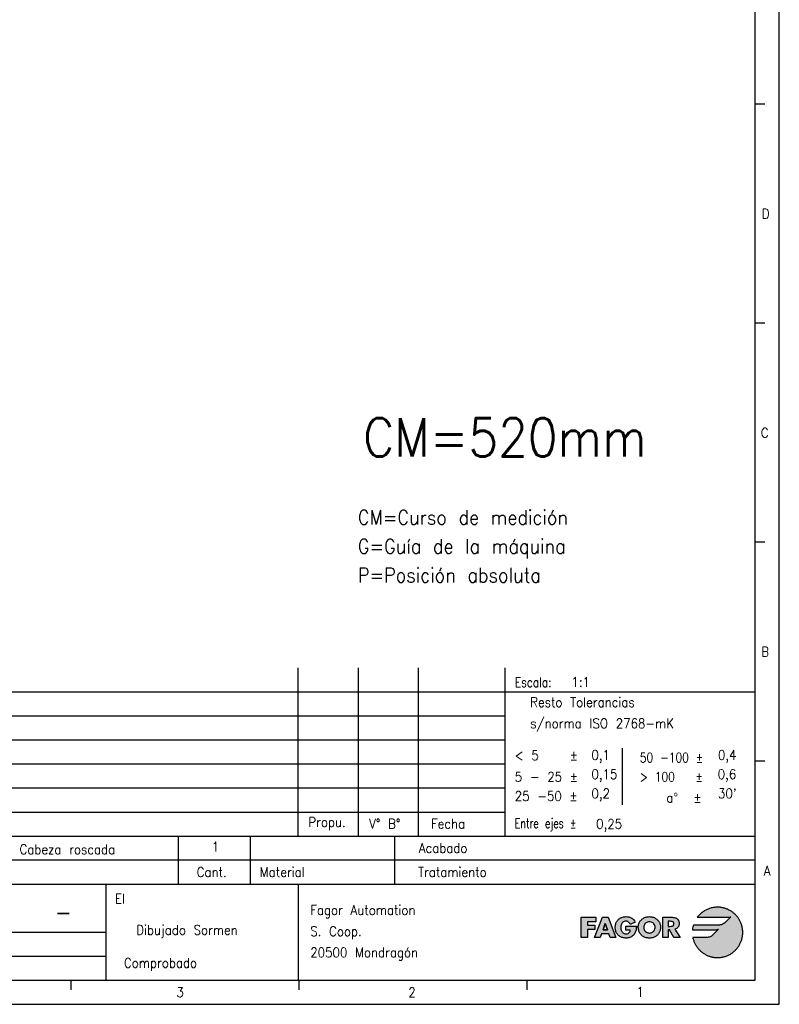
# Model space of a CAD drawing. Header units: millimetres. Extents: x -500 to 879, y -326 to 328.
# Tile 14 of 19: x -64 to 94, y -92 to 113. Entities that reach past the tile are written whole.
import ezdxf

# ---------------------------------------------------------------- set-up
doc = ezdxf.new("R2010")
doc.units = ezdxf.units.MM
doc.layers.add('1', color=7, linetype='Continuous')
doc.layers.add('LAYER_1', color=7, linetype='Continuous')
doc.styles.add('CONVERTER_11', font='txt.shx', dxfattribs={"width": 0.9})
doc.styles.add('CONVERTER_13', font='txt.shx', dxfattribs={"width": 0.81})
doc.styles.add('CONVERTER_14', font='txt.shx', dxfattribs={"width": 0.72})

# ---------------------------------------------------------------- blocks, each defined once
blk = doc.blocks.new('tolerancias', base_point=(37.41, -57.22))
at = {"layer": '1', "color": 7}
blk.add_point((37.41, -57.22), dxfattribs=at)
blk = doc.blocks.new('_A2', base_point=(89.41, -87.22))
at = {"layer": '1', "linetype": 'Continuous'}
for points in [[(82.85, -75.44), (82.61, -75.57), (82.38, -75.65), (82.18, -75.7), (82.04, -75.71), (81.97, -75.72), (76.56, -75.72), (76.49, -75.96), (76.44, -76.2), (76.39, -76.45), (76.36, -76.7), (81.3, -76.7), (81.3, -76.7), (81.53, -76.67), (81.69, -76.61), (81.76, -76.58), (80.53, -77.81), (80.53, -77.81), (80.29, -78.01), (80.04, -78.15), (79.8, -78.24), (79.6, -78.28), (79.45, -78.3), (79.38, -78.31), (76.43, -78.31), (76.47, -78.47), (76.51, -78.64), (76.56, -78.8), (76.61, -78.96), (76.67, -79.12), (76.73, -79.27), (76.8, -79.42), (76.87, -79.57), (76.94, -79.72), (77.02, -79.86), (77.11, -80.01), (77.2, -80.15), (77.29, -80.28), (77.39, -80.41), (77.49, -80.54), (77.59, -80.67), (77.7, -80.79), (77.81, -80.91), (77.93, -81.03), (78.05, -81.14), (78.17, -81.25), (78.3, -81.35), (78.43, -81.45), (78.56, -81.55), (78.7, -81.64), (78.84, -81.73), (78.98, -81.82), (79.13, -81.9), (79.27, -81.97), (79.42, -82.04), (79.58, -82.11), (79.73, -82.17), (79.89, -82.23), (80.05, -82.28), (80.21, -82.32), (80.38, -82.37), (80.54, -82.4), (80.71, -82.43), (80.88, -82.46), (81.05, -82.48), (81.22, -82.49), (81.4, -82.5), (81.57, -82.5), (81.75, -82.5), (81.92, -82.49), (82.09, -82.48), (82.26, -82.46), (82.42, -82.43), (82.59, -82.41), (82.75, -82.37), (82.91, -82.33), (83.07, -82.29), (83.23, -82.24), (83.39, -82.18), (83.54, -82.12), (83.69, -82.06), (83.84, -81.99), (83.98, -81.92), (84.13, -81.84), (84.27, -81.76), (84.4, -81.67), (84.54, -81.59), (84.67, -81.49), (84.8, -81.39), (84.92, -81.29), (85.05, -81.19), (85.17, -81.08), (85.28, -80.97), (85.39, -80.85), (85.5, -80.73), (85.61, -80.61), (85.71, -80.49), (85.81, -80.36), (85.9, -80.22), (85.99, -80.09), (86.07, -79.95), (86.16, -79.81), (86.23, -79.67), (86.3, -79.52), (86.37, -79.38), (86.44, -79.23), (86.5, -79.07), (86.55, -78.92), (86.6, -78.76), (86.64, -78.6), (86.68, -78.44), (86.72, -78.28), (86.75, -78.11), (86.77, -77.94), (86.79, -77.77), (86.81, -77.6), (86.81, -77.43), (86.82, -77.26), (86.81, -77.09), (86.81, -76.92), (86.79, -76.74), (86.77, -76.58), (86.75, -76.41), (86.72, -76.24), (86.68, -76.08), (86.64, -75.92), (86.6, -75.76), (86.55, -75.6), (86.5, -75.45), (86.44, -75.29), (86.37, -75.14), (86.3, -75), (86.23, -74.85), (86.16, -74.71), (86.07, -74.57), (85.99, -74.43), (85.9, -74.3), (85.81, -74.16), (85.71, -74.03), (85.61, -73.91), (85.5, -73.79), (85.39, -73.67), (85.28, -73.55), (85.17, -73.44), (85.05, -73.33), (84.92, -73.23), (84.8, -73.13), (84.67, -73.03), (84.54, -72.94), (84.4, -72.85), (84.27, -72.76), (84.13, -72.68), (83.98, -72.6), (83.84, -72.53), (83.69, -72.46), (83.54, -72.4), (83.39, -72.34), (83.23, -72.28), (83.07, -72.23), (82.91, -72.19), (82.75, -72.15), (82.59, -72.12), (82.42, -72.09), (82.26, -72.06), (82.09, -72.04), (81.92, -72.03), (81.75, -72.02), (81.57, -72.02), (81.38, -72.02), (81.2, -72.03), (81.01, -72.05), (80.82, -72.07), (80.64, -72.1), (80.46, -72.13), (80.28, -72.18), (80.11, -72.22), (79.93, -72.28), (79.76, -72.34), (79.59, -72.4), (79.43, -72.47), (79.27, -72.55), (79.11, -72.63), (78.95, -72.71), (78.8, -72.81), (78.65, -72.9), (78.5, -73), (78.36, -73.11), (78.22, -73.22), (78.09, -73.34), (77.96, -73.46), (77.83, -73.58), (77.71, -73.71), (77.59, -73.84), (77.48, -73.98), (77.37, -74.12), (83.89, -74.12), (84.11, -74.08), (84.28, -74.03), (84.34, -74), (83.09, -75.25)], [(56.27, -74.12), (56.27, -75.04), (54.53, -75.04), (54.53, -75.74), (56.06, -75.74), (56.06, -76.66), (54.53, -76.66), (54.53, -78.31), (53.22, -78.31), (53.22, -74.12)], [(63.64, -74.23), (63.78, -74.32), (63.92, -74.42), (64.05, -74.54), (64.17, -74.67), (64.28, -74.82), (64.38, -74.98), (64.47, -75.15), (63.43, -75.59), (63.35, -75.4), (63.23, -75.24), (63.09, -75.1), (62.92, -75), (62.74, -74.94), (62.53, -74.92), (62.34, -74.94), (62.17, -74.98), (62.02, -75.06), (61.88, -75.16), (61.77, -75.27), (61.67, -75.41), (61.59, -75.56), (61.52, -75.72), (61.48, -75.89), (61.45, -76.07), (61.44, -76.24), (61.45, -76.42), (61.48, -76.59), (61.52, -76.76), (61.59, -76.92), (61.67, -77.07), (61.78, -77.21), (61.9, -77.32), (62.03, -77.42), (62.19, -77.49), (62.36, -77.54), (62.54, -77.55), (62.77, -77.53), (62.97, -77.47), (63.14, -77.37), (63.28, -77.23), (63.38, -77.05), (63.42, -76.82), (62.53, -76.82), (62.53, -75.97), (64.69, -75.97), (64.69, -76.17), (64.68, -76.36), (64.66, -76.55), (64.63, -76.74), (64.6, -76.92), (64.54, -77.1), (64.47, -77.28), (64.38, -77.45), (64.27, -77.62), (64.14, -77.79), (64, -77.93), (63.84, -78.05), (63.68, -78.16), (63.51, -78.25), (63.33, -78.32), (63.14, -78.38), (62.95, -78.42), (62.75, -78.44), (62.54, -78.45), (62.35, -78.44), (62.17, -78.42), (62, -78.39), (61.83, -78.35), (61.67, -78.3), (61.52, -78.24), (61.38, -78.17), (61.24, -78.08), (61.11, -77.99), (60.99, -77.89), (60.87, -77.78), (60.77, -77.66), (60.68, -77.53), (60.59, -77.39), (60.52, -77.25), (60.46, -77.1), (60.4, -76.94), (60.36, -76.77), (60.33, -76.6), (60.31, -76.42), (60.31, -76.24), (60.31, -76.04), (60.33, -75.86), (60.36, -75.68), (60.4, -75.51), (60.46, -75.35), (60.52, -75.19), (60.6, -75.05), (60.68, -74.91), (60.78, -74.78), (60.88, -74.65), (60.99, -74.54), (61.12, -74.44), (61.25, -74.35), (61.39, -74.26), (61.54, -74.19), (61.69, -74.13), (61.86, -74.07), (62.03, -74.03), (62.2, -74), (62.39, -73.99), (62.58, -73.98), (62.77, -73.99), (62.96, -74.01), (63.14, -74.04), (63.31, -74.09), (63.48, -74.15)]]:
    blk.add_hatch(color=2, dxfattribs=at).paths.add_polyline_path(points)
h = blk.add_hatch(color=2, dxfattribs=at)
h.paths.add_polyline_path([(58.82, -74.12), (60.4, -78.31), (59.24, -78.31), (58.96, -77.58), (57.46, -77.58), (57.17, -78.31), (56.02, -78.31), (57.63, -74.12)])
h.paths.add_polyline_path([(57.76, -76.75), (58.21, -75.41), (58.22, -75.41), (58.67, -76.75)], flags=16)
h = blk.add_hatch(color=2, dxfattribs=at)
h.paths.add_polyline_path([(68.08, -74.07), (68.24, -74.12), (68.4, -74.19), (68.55, -74.26), (68.69, -74.34), (68.83, -74.43), (68.96, -74.53), (69.08, -74.64), (69.19, -74.76), (69.3, -74.88), (69.39, -75.01), (69.48, -75.15), (69.55, -75.3), (69.61, -75.46), (69.66, -75.62), (69.7, -75.78), (69.72, -75.96), (69.73, -76.14), (69.72, -76.32), (69.7, -76.5), (69.67, -76.67), (69.63, -76.83), (69.58, -76.99), (69.52, -77.14), (69.45, -77.29), (69.37, -77.43), (69.28, -77.56), (69.18, -77.68), (69.07, -77.8), (68.95, -77.91), (68.83, -78.01), (68.7, -78.09), (68.56, -78.17), (68.41, -78.24), (68.26, -78.31), (68.1, -78.36), (67.94, -78.4), (67.77, -78.42), (67.59, -78.44), (67.41, -78.45), (67.23, -78.44), (67.05, -78.42), (66.88, -78.4), (66.72, -78.36), (66.56, -78.31), (66.4, -78.24), (66.26, -78.17), (66.12, -78.09), (65.99, -78.01), (65.86, -77.91), (65.75, -77.8), (65.64, -77.68), (65.54, -77.56), (65.45, -77.43), (65.37, -77.29), (65.3, -77.14), (65.24, -76.99), (65.18, -76.83), (65.14, -76.67), (65.12, -76.5), (65.1, -76.32), (65.09, -76.14), (65.1, -75.96), (65.12, -75.78), (65.16, -75.62), (65.21, -75.46), (65.27, -75.3), (65.34, -75.15), (65.42, -75.01), (65.52, -74.88), (65.62, -74.76), (65.74, -74.64), (65.86, -74.53), (65.99, -74.43), (66.13, -74.34), (66.27, -74.26), (66.42, -74.19), (66.58, -74.12), (66.74, -74.07), (66.9, -74.03), (67.07, -74), (67.24, -73.99), (67.41, -73.98), (67.58, -73.99), (67.75, -74), (67.92, -74.03)])
h.paths.add_polyline_path([(66.23, -76.14), (66.24, -76.33), (66.28, -76.51), (66.34, -76.68), (66.42, -76.84), (66.52, -76.97), (66.63, -77.1), (66.77, -77.2), (66.91, -77.28), (67.07, -77.34), (67.23, -77.38), (67.41, -77.39), (67.58, -77.38), (67.75, -77.34), (67.91, -77.28), (68.05, -77.2), (68.18, -77.1), (68.3, -76.97), (68.4, -76.84), (68.48, -76.68), (68.54, -76.51), (68.58, -76.33), (68.59, -76.14), (68.58, -75.97), (68.53, -75.8), (68.46, -75.65), (68.36, -75.5), (68.24, -75.37), (68.11, -75.26), (67.95, -75.17), (67.78, -75.1), (67.6, -75.05), (67.41, -75.04), (67.22, -75.05), (67.04, -75.1), (66.87, -75.17), (66.71, -75.26), (66.57, -75.37), (66.45, -75.5), (66.36, -75.65), (66.29, -75.8), (66.24, -75.97)], flags=16)
h = blk.add_hatch(color=2, dxfattribs=at)
h.paths.add_polyline_path([(72.55, -74.15), (72.73, -74.2), (72.9, -74.25), (73.05, -74.33), (73.19, -74.43), (73.31, -74.54), (73.42, -74.68), (73.5, -74.83), (73.56, -75), (73.6, -75.19), (73.61, -75.41), (73.6, -75.6), (73.56, -75.78), (73.5, -75.95), (73.42, -76.1), (73.32, -76.24), (73.2, -76.37), (73.05, -76.47), (72.88, -76.54), (72.69, -76.59), (73.78, -78.31), (72.49, -78.31), (71.57, -76.71), (71.32, -76.71), (71.32, -78.31), (70.23, -78.31), (70.23, -74.12), (72.15, -74.12), (72.36, -74.13)])
h.paths.add_polyline_path([(71.32, -76), (71.74, -76), (71.96, -75.99), (72.16, -75.94), (72.34, -75.86), (72.46, -75.7), (72.5, -75.47), (72.46, -75.25), (72.34, -75.09), (72.16, -75.01), (71.96, -74.96), (71.74, -74.95), (71.32, -74.95)], flags=16)
at = {"layer": '1', "color": 2, "linetype": 'Continuous'}
for p, q in [((94.41, -92.22), (94.41, 327.78)), ((91.41, 95.01), (89.41, 95.01)), ((91.41, 49.45), (89.41, 49.45)), ((91.41, 3.89), (89.41, 3.89)), ((-95.59, -27.22), (89.41, -27.22)), ((-95.59, -32.22), (37.41, -32.22)), ((-95.59, -37.22), (37.41, -37.22)), ((61.71, -38.96), (61.71, -50.69)), ((-95.59, -42.22), (37.41, -42.22)), ((91.41, -41.66), (89.41, -41.66)), ((-95.59, -47.22), (37.41, -47.22)), ((-95.59, -52.22), (37.41, -52.22)), ((89.41, -62.22), (-95.59, -62.22)), ((-95.59, -82.22), (-45.59, -82.22)), ((-52.84, -89.22), (-52.84, -87.22)), ((-5.42, -89.22), (-5.42, -87.22)), ((42, -89.22), (42, -87.22)), ((-499.59, -92.22), (94.41, -92.22))]:
    blk.add_line(p, q, dxfattribs=at)
at = {"layer": '1', "color": 7, "linetype": 'Continuous'}
for p, q in [((89.41, -87.22), (89.41, 322.78)), ((-5.59, -57.22), (-5.59, -22.22)), ((6.91, -57.22), (6.91, -22.22)), ((19.41, -57.22), (19.41, -22.22)), ((37.41, -57.22), (37.41, -22.22)), ((-95.59, -57.22), (89.41, -57.22)), ((-30.59, -57.22), (-30.59, -67.22)), ((-15.59, -57.22), (-15.59, -67.22)), ((14.41, -57.22), (14.41, -67.22)), ((-95.59, -67.22), (89.41, -67.22)), ((-45.59, -67.22), (-45.59, -77.22)), ((-5.59, -67.22), (-5.59, -87.22)), ((-95.59, -77.22), (-45.59, -77.22)), ((-45.59, -77.22), (-45.59, -82.22)), ((-45.59, -82.22), (-45.59, -87.22)), ((-479.59, -87.22), (89.41, -87.22))]:
    blk.add_line(p, q, dxfattribs=at)
at = {"layer": 'LAYER_1', "color": 2, "linetype": 'Continuous'}
for p, q in [((77.71, -73.71), (77.59, -73.84)), ((77.83, -73.58), (77.71, -73.71)), ((77.96, -73.46), (77.83, -73.58)), ((78.09, -73.34), (77.96, -73.46)), ((78.22, -73.22), (78.09, -73.34)), ((78.36, -73.11), (78.22, -73.22)), ((78.5, -73), (78.36, -73.11)), ((78.65, -72.9), (78.5, -73)), ((78.8, -72.81), (78.65, -72.9)), ((78.95, -72.71), (78.8, -72.81)), ((79.11, -72.63), (78.95, -72.71)), ((79.27, -72.55), (79.11, -72.63)), ((79.43, -72.47), (79.27, -72.55)), ((79.59, -72.4), (79.43, -72.47)), ((79.76, -72.34), (79.59, -72.4)), ((79.93, -72.28), (79.76, -72.34)), ((80.11, -72.22), (79.93, -72.28)), ((80.28, -72.18), (80.11, -72.22)), ((80.46, -72.13), (80.28, -72.18)), ((80.64, -72.1), (80.46, -72.13)), ((80.82, -72.07), (80.64, -72.1)), ((81.01, -72.05), (80.82, -72.07)), ((81.2, -72.03), (81.01, -72.05)), ((81.38, -72.02), (81.2, -72.03)), ((81.57, -72.02), (81.38, -72.02)), ((81.75, -72.02), (81.57, -72.02)), ((81.92, -72.03), (81.75, -72.02)), ((82.09, -72.04), (81.92, -72.03)), ((82.26, -72.06), (82.09, -72.04)), ((82.42, -72.09), (82.26, -72.06)), ((82.59, -72.12), (82.42, -72.09)), ((82.75, -72.15), (82.59, -72.12)), ((82.91, -72.19), (82.75, -72.15)), ((83.07, -72.23), (82.91, -72.19)), ((83.23, -72.28), (83.07, -72.23)), ((83.39, -72.34), (83.23, -72.28)), ((83.54, -72.4), (83.39, -72.34)), ((83.69, -72.46), (83.54, -72.4)), ((83.84, -72.53), (83.69, -72.46)), ((83.98, -72.6), (83.84, -72.53)), ((84.13, -72.68), (83.98, -72.6)), ((84.27, -72.76), (84.13, -72.68)), ((84.4, -72.85), (84.27, -72.76)), ((84.54, -72.94), (84.4, -72.85)), ((84.67, -73.03), (84.54, -72.94)), ((84.8, -73.13), (84.67, -73.03)), ((84.92, -73.23), (84.8, -73.13)), ((85.05, -73.33), (84.92, -73.23)), ((85.17, -73.44), (85.05, -73.33)), ((85.28, -73.55), (85.17, -73.44)), ((85.39, -73.67), (85.28, -73.55)), ((85.5, -73.79), (85.39, -73.67)), ((53.22, -74.12), (56.27, -74.12)), ((53.22, -78.31), (53.22, -74.12)), ((56.27, -75.04), (54.53, -75.04)), ((54.53, -75.04), (54.53, -75.74)), ((54.53, -75.74), (56.06, -75.74)), ((56.02, -78.31), (57.63, -74.12)), ((56.06, -75.74), (56.06, -76.66)), ((56.27, -74.12), (56.27, -75.04)), ((57.63, -74.12), (58.82, -74.12)), ((57.76, -76.75), (58.21, -75.41)), ((58.21, -75.41), (57.76, -76.75)), ((58.21, -75.41), (58.22, -75.41)), ((58.22, -75.41), (58.21, -75.41)), ((58.22, -75.41), (58.67, -76.75)), ((58.67, -76.75), (58.22, -75.41)), ((58.82, -74.12), (60.4, -78.31)), ((60.33, -75.86), (60.36, -75.68)), ((60.36, -75.68), (60.4, -75.51)), ((60.4, -75.51), (60.46, -75.35)), ((60.46, -75.35), (60.52, -75.19)), ((60.52, -75.19), (60.6, -75.05)), ((60.6, -75.05), (60.68, -74.91)), ((60.68, -74.91), (60.78, -74.78)), ((60.78, -74.78), (60.88, -74.65)), ((60.88, -74.65), (60.99, -74.54)), ((60.99, -74.54), (61.12, -74.44)), ((61.12, -74.44), (61.25, -74.35)), ((61.25, -74.35), (61.39, -74.26)), ((61.39, -74.26), (61.54, -74.19)), ((61.52, -75.72), (61.48, -75.89)), ((61.59, -75.56), (61.52, -75.72)), ((61.54, -74.19), (61.69, -74.13)), ((61.67, -75.41), (61.59, -75.56)), ((61.77, -75.27), (61.67, -75.41)), ((61.69, -74.13), (61.86, -74.07)), ((61.88, -75.16), (61.77, -75.27)), ((61.86, -74.07), (62.03, -74.03)), ((62.02, -75.06), (61.88, -75.16)), ((62.17, -74.98), (62.02, -75.06)), ((62.03, -74.03), (62.2, -74)), ((62.34, -74.94), (62.17, -74.98)), ((62.2, -74), (62.39, -73.99)), ((62.53, -74.92), (62.34, -74.94)), ((62.39, -73.99), (62.58, -73.98)), ((62.74, -74.94), (62.53, -74.92)), ((62.58, -73.98), (62.77, -73.99)), ((62.58, -73.98), (62.58, -73.98)), ((62.92, -75), (62.74, -74.94)), ((62.77, -73.99), (62.96, -74.01)), ((63.09, -75.1), (62.92, -75)), ((62.96, -74.01), (63.14, -74.04)), ((63.23, -75.24), (63.09, -75.1)), ((63.14, -74.04), (63.31, -74.09)), ((63.35, -75.4), (63.23, -75.24)), ((63.31, -74.09), (63.48, -74.15)), ((63.43, -75.59), (63.35, -75.4)), ((64.47, -75.15), (63.43, -75.59)), ((63.48, -74.15), (63.64, -74.23)), ((63.64, -74.23), (63.78, -74.32)), ((63.78, -74.32), (63.92, -74.42)), ((63.92, -74.42), (64.05, -74.54)), ((64.05, -74.54), (64.17, -74.67)), ((64.17, -74.67), (64.28, -74.82)), ((64.28, -74.82), (64.38, -74.98)), ((64.38, -74.98), (64.47, -75.15)), ((65.12, -75.78), (65.16, -75.62)), ((65.16, -75.62), (65.21, -75.46)), ((65.21, -75.46), (65.27, -75.3)), ((65.27, -75.3), (65.34, -75.15)), ((65.34, -75.15), (65.42, -75.01)), ((65.42, -75.01), (65.52, -74.88)), ((65.52, -74.88), (65.62, -74.76)), ((65.62, -74.76), (65.74, -74.64)), ((65.74, -74.64), (65.86, -74.53)), ((65.86, -74.53), (65.99, -74.43)), ((65.99, -74.43), (66.13, -74.34)), ((66.13, -74.34), (66.27, -74.26)), ((66.27, -74.26), (66.42, -74.19)), ((66.36, -75.65), (66.29, -75.8)), ((66.45, -75.5), (66.36, -75.65)), ((66.42, -74.19), (66.58, -74.12)), ((66.57, -75.37), (66.45, -75.5)), ((66.71, -75.26), (66.57, -75.37)), ((66.58, -74.12), (66.74, -74.07)), ((66.87, -75.17), (66.71, -75.26)), ((66.74, -74.07), (66.9, -74.03)), ((67.04, -75.1), (66.87, -75.17)), ((66.9, -74.03), (67.07, -74)), ((67.22, -75.05), (67.04, -75.1)), ((67.07, -74), (67.24, -73.99)), ((67.41, -75.04), (67.22, -75.05)), ((67.24, -73.99), (67.41, -73.98)), ((67.41, -73.98), (67.58, -73.99)), ((67.6, -75.05), (67.41, -75.04)), ((67.58, -73.99), (67.75, -74)), ((67.78, -75.1), (67.6, -75.05)), ((67.75, -74), (67.92, -74.03)), ((67.95, -75.17), (67.78, -75.1)), ((67.92, -74.03), (68.08, -74.07)), ((68.11, -75.26), (67.95, -75.17)), ((68.08, -74.07), (68.24, -74.12)), ((68.24, -75.37), (68.11, -75.26)), ((68.24, -74.12), (68.4, -74.19)), ((68.36, -75.5), (68.24, -75.37)), ((68.46, -75.65), (68.36, -75.5)), ((68.4, -74.19), (68.55, -74.26)), ((68.53, -75.8), (68.46, -75.65)), ((68.55, -74.26), (68.69, -74.34)), ((68.69, -74.34), (68.83, -74.43)), ((68.83, -74.43), (68.96, -74.53)), ((68.96, -74.53), (69.08, -74.64)), ((69.08, -74.64), (69.19, -74.76)), ((69.19, -74.76), (69.3, -74.88)), ((69.3, -74.88), (69.39, -75.01)), ((69.39, -75.01), (69.48, -75.15)), ((69.48, -75.15), (69.55, -75.3)), ((69.55, -75.3), (69.61, -75.46)), ((69.61, -75.46), (69.66, -75.62)), ((69.66, -75.62), (69.7, -75.78)), ((70.23, -74.12), (72.15, -74.12)), ((70.23, -78.31), (70.23, -74.12)), ((71.32, -74.95), (71.32, -76)), ((71.74, -74.95), (71.32, -74.95)), ((71.96, -74.96), (71.74, -74.95)), ((72.16, -75.01), (71.96, -74.96)), ((72.15, -74.12), (72.36, -74.13)), ((72.34, -75.09), (72.16, -75.01)), ((72.46, -75.25), (72.34, -75.09)), ((72.34, -75.86), (72.46, -75.7)), ((72.36, -74.13), (72.55, -74.15)), ((72.5, -75.47), (72.46, -75.25)), ((72.46, -75.7), (72.5, -75.47)), ((72.55, -74.15), (72.73, -74.2)), ((72.73, -74.2), (72.9, -74.25)), ((72.9, -74.25), (73.05, -74.33)), ((73.05, -74.33), (73.19, -74.43)), ((73.19, -74.43), (73.31, -74.54)), ((73.31, -74.54), (73.42, -74.68)), ((73.42, -74.68), (73.5, -74.83)), ((73.5, -74.83), (73.56, -75)), ((73.56, -75.78), (73.5, -75.95)), ((73.56, -75), (73.6, -75.19)), ((73.6, -75.6), (73.56, -75.78)), ((73.6, -75.19), (73.61, -75.41)), ((73.61, -75.41), (73.6, -75.6)), ((76.56, -75.72), (76.49, -75.96)), ((81.97, -75.72), (76.56, -75.72)), ((77.48, -73.98), (77.37, -74.12)), ((77.37, -74.12), (83.89, -74.12)), ((77.37, -74.12), (77.37, -74.12)), ((77.59, -73.84), (77.48, -73.98)), ((82.04, -75.71), (81.97, -75.72)), ((82.18, -75.7), (82.04, -75.71)), ((82.38, -75.65), (82.18, -75.7)), ((82.61, -75.57), (82.38, -75.65)), ((82.85, -75.44), (82.61, -75.57)), ((83.09, -75.25), (82.85, -75.44)), ((84.34, -74), (83.09, -75.25)), ((83.89, -74.12), (84.11, -74.08)), ((84.11, -74.08), (84.28, -74.03)), ((84.28, -74.03), (84.34, -74)), ((85.61, -73.91), (85.5, -73.79)), ((85.71, -74.03), (85.61, -73.91)), ((85.81, -74.16), (85.71, -74.03)), ((85.9, -74.3), (85.81, -74.16)), ((85.99, -74.43), (85.9, -74.3)), ((86.07, -74.57), (85.99, -74.43)), ((86.16, -74.71), (86.07, -74.57)), ((86.23, -74.85), (86.16, -74.71)), ((86.3, -75), (86.23, -74.85)), ((86.37, -75.14), (86.3, -75)), ((86.44, -75.29), (86.37, -75.14)), ((86.5, -75.45), (86.44, -75.29)), ((86.55, -75.6), (86.5, -75.45)), ((86.6, -75.76), (86.55, -75.6)), ((86.64, -75.92), (86.6, -75.76)), ((54.53, -76.66), (54.53, -78.31)), ((56.06, -76.66), (54.53, -76.66)), ((57.46, -77.58), (57.17, -78.31)), ((58.96, -77.58), (57.46, -77.58)), ((58.67, -76.75), (57.76, -76.75)), ((57.76, -76.75), (58.67, -76.75)), ((59.24, -78.31), (58.96, -77.58)), ((60.31, -76.04), (60.33, -75.86)), ((60.31, -76.24), (60.31, -76.04)), ((60.31, -76.24), (60.31, -76.24)), ((60.31, -76.42), (60.31, -76.24)), ((60.33, -76.6), (60.31, -76.42)), ((60.36, -76.77), (60.33, -76.6)), ((60.4, -76.94), (60.36, -76.77)), ((60.46, -77.1), (60.4, -76.94)), ((60.52, -77.25), (60.46, -77.1)), ((60.59, -77.39), (60.52, -77.25)), ((60.68, -77.53), (60.59, -77.39)), ((60.77, -77.66), (60.68, -77.53)), ((60.87, -77.78), (60.77, -77.66)), ((60.99, -77.89), (60.87, -77.78)), ((61.45, -76.07), (61.44, -76.24)), ((61.44, -76.24), (61.45, -76.42)), ((61.48, -75.89), (61.45, -76.07)), ((61.45, -76.42), (61.48, -76.59)), ((61.48, -76.59), (61.52, -76.76)), ((61.52, -76.76), (61.59, -76.92)), ((61.59, -76.92), (61.67, -77.07)), ((61.67, -77.07), (61.78, -77.21)), ((61.78, -77.21), (61.9, -77.32)), ((61.9, -77.32), (62.03, -77.42)), ((62.03, -77.42), (62.19, -77.49)), ((62.19, -77.49), (62.36, -77.54)), ((62.36, -77.54), (62.54, -77.55)), ((62.53, -75.97), (64.69, -75.97)), ((62.53, -76.82), (62.53, -75.97)), ((63.42, -76.82), (62.53, -76.82)), ((62.54, -77.55), (62.77, -77.53)), ((62.54, -77.55), (62.54, -77.55)), ((62.77, -77.53), (62.97, -77.47)), ((62.97, -77.47), (63.14, -77.37)), ((63.14, -77.37), (63.28, -77.23)), ((63.28, -77.23), (63.38, -77.05)), ((63.38, -77.05), (63.42, -76.82)), ((64.14, -77.79), (64, -77.93)), ((64.27, -77.62), (64.14, -77.79)), ((64.38, -77.45), (64.27, -77.62)), ((64.47, -77.28), (64.38, -77.45)), ((64.54, -77.1), (64.47, -77.28)), ((64.6, -76.92), (64.54, -77.1)), ((64.63, -76.74), (64.6, -76.92)), ((64.66, -76.55), (64.63, -76.74)), ((64.68, -76.36), (64.66, -76.55)), ((64.69, -76.17), (64.68, -76.36)), ((64.69, -75.97), (64.69, -76.17)), ((65.09, -76.14), (65.1, -75.96)), ((65.09, -76.14), (65.09, -76.14)), ((65.1, -76.32), (65.09, -76.14)), ((65.1, -75.96), (65.12, -75.78)), ((65.12, -76.5), (65.1, -76.32)), ((65.14, -76.67), (65.12, -76.5)), ((65.18, -76.83), (65.14, -76.67)), ((65.24, -76.99), (65.18, -76.83)), ((65.3, -77.14), (65.24, -76.99)), ((65.37, -77.29), (65.3, -77.14)), ((65.45, -77.43), (65.37, -77.29)), ((65.54, -77.56), (65.45, -77.43)), ((65.64, -77.68), (65.54, -77.56)), ((65.75, -77.8), (65.64, -77.68)), ((65.86, -77.91), (65.75, -77.8)), ((66.24, -75.97), (66.23, -76.14)), ((66.23, -76.14), (66.24, -76.33)), ((66.29, -75.8), (66.24, -75.97)), ((66.24, -76.33), (66.28, -76.51)), ((66.28, -76.51), (66.34, -76.68)), ((66.34, -76.68), (66.42, -76.84)), ((66.42, -76.84), (66.52, -76.97)), ((66.52, -76.97), (66.63, -77.1)), ((66.63, -77.1), (66.77, -77.2)), ((66.77, -77.2), (66.91, -77.28)), ((66.91, -77.28), (67.07, -77.34)), ((67.07, -77.34), (67.23, -77.38)), ((67.23, -77.38), (67.41, -77.39)), ((67.41, -77.39), (67.58, -77.38)), ((67.58, -77.38), (67.75, -77.34)), ((67.75, -77.34), (67.91, -77.28)), ((67.91, -77.28), (68.05, -77.2)), ((68.05, -77.2), (68.18, -77.1)), ((68.18, -77.1), (68.3, -76.97)), ((68.3, -76.97), (68.4, -76.84)), ((68.4, -76.84), (68.48, -76.68)), ((68.48, -76.68), (68.54, -76.51)), ((68.58, -75.97), (68.53, -75.8)), ((68.54, -76.51), (68.58, -76.33)), ((68.59, -76.14), (68.58, -75.97)), ((68.58, -76.33), (68.59, -76.14)), ((68.59, -76.14), (68.59, -76.14)), ((69.07, -77.8), (68.95, -77.91)), ((69.18, -77.68), (69.07, -77.8)), ((69.28, -77.56), (69.18, -77.68)), ((69.37, -77.43), (69.28, -77.56)), ((69.45, -77.29), (69.37, -77.43)), ((69.52, -77.14), (69.45, -77.29)), ((69.58, -76.99), (69.52, -77.14)), ((69.63, -76.83), (69.58, -76.99)), ((69.67, -76.67), (69.63, -76.83)), ((69.7, -76.5), (69.67, -76.67)), ((69.7, -75.78), (69.72, -75.96)), ((69.72, -76.32), (69.7, -76.5)), ((69.72, -75.96), (69.73, -76.14)), ((69.73, -76.14), (69.72, -76.32)), ((69.73, -76.14), (69.73, -76.14)), ((71.32, -76), (71.74, -76)), ((71.32, -76.71), (71.32, -78.31)), ((71.57, -76.71), (71.32, -76.71)), ((72.49, -78.31), (71.57, -76.71)), ((71.74, -76), (71.96, -75.99)), ((71.96, -75.99), (72.16, -75.94)), ((72.16, -75.94), (72.34, -75.86)), ((72.88, -76.54), (72.69, -76.59)), ((72.69, -76.59), (73.78, -78.31)), ((73.05, -76.47), (72.88, -76.54)), ((73.2, -76.37), (73.05, -76.47)), ((73.32, -76.24), (73.2, -76.37)), ((73.42, -76.1), (73.32, -76.24)), ((73.5, -75.95), (73.42, -76.1)), ((76.39, -76.45), (76.36, -76.7)), ((76.36, -76.7), (81.3, -76.7)), ((76.44, -76.2), (76.39, -76.45)), ((76.49, -75.96), (76.44, -76.2)), ((80.53, -77.81), (80.29, -78.01)), ((81.76, -76.58), (80.53, -77.81)), ((80.53, -77.81), (80.53, -77.81)), ((81.3, -76.7), (81.53, -76.67)), ((81.3, -76.7), (81.3, -76.7)), ((81.53, -76.67), (81.69, -76.61)), ((81.69, -76.61), (81.76, -76.58)), ((86.68, -76.08), (86.64, -75.92)), ((86.72, -76.24), (86.68, -76.08)), ((86.75, -76.41), (86.72, -76.24)), ((86.77, -76.58), (86.75, -76.41)), ((86.79, -76.74), (86.77, -76.58)), ((86.77, -77.94), (86.79, -77.77)), ((86.81, -76.92), (86.79, -76.74)), ((86.79, -77.77), (86.81, -77.6)), ((86.81, -77.09), (86.81, -76.92)), ((86.82, -77.26), (86.81, -77.09)), ((86.81, -77.43), (86.82, -77.26)), ((86.81, -77.6), (86.81, -77.43)), ((86.82, -77.26), (86.82, -77.26)), ((54.53, -78.31), (53.22, -78.31)), ((57.17, -78.31), (56.02, -78.31)), ((60.4, -78.31), (59.24, -78.31)), ((61.11, -77.99), (60.99, -77.89)), ((61.24, -78.08), (61.11, -77.99)), ((61.38, -78.17), (61.24, -78.08)), ((61.52, -78.24), (61.38, -78.17)), ((61.67, -78.3), (61.52, -78.24)), ((61.83, -78.35), (61.67, -78.3)), ((62, -78.39), (61.83, -78.35)), ((62.17, -78.42), (62, -78.39)), ((62.35, -78.44), (62.17, -78.42)), ((62.54, -78.45), (62.35, -78.44)), ((62.75, -78.44), (62.54, -78.45)), ((62.95, -78.42), (62.75, -78.44)), ((63.14, -78.38), (62.95, -78.42)), ((63.33, -78.32), (63.14, -78.38)), ((63.51, -78.25), (63.33, -78.32)), ((63.68, -78.16), (63.51, -78.25)), ((63.84, -78.05), (63.68, -78.16)), ((64, -77.93), (63.84, -78.05)), ((65.99, -78.01), (65.86, -77.91)), ((66.12, -78.09), (65.99, -78.01)), ((66.26, -78.17), (66.12, -78.09)), ((66.4, -78.24), (66.26, -78.17)), ((66.56, -78.31), (66.4, -78.24)), ((66.72, -78.36), (66.56, -78.31)), ((66.88, -78.4), (66.72, -78.36)), ((67.05, -78.42), (66.88, -78.4)), ((67.23, -78.44), (67.05, -78.42)), ((67.41, -78.45), (67.23, -78.44)), ((67.59, -78.44), (67.41, -78.45)), ((67.77, -78.42), (67.59, -78.44)), ((67.94, -78.4), (67.77, -78.42)), ((68.1, -78.36), (67.94, -78.4)), ((68.26, -78.31), (68.1, -78.36)), ((68.41, -78.24), (68.26, -78.31)), ((68.56, -78.17), (68.41, -78.24)), ((68.7, -78.09), (68.56, -78.17)), ((68.83, -78.01), (68.7, -78.09)), ((68.95, -77.91), (68.83, -78.01)), ((71.32, -78.31), (70.23, -78.31)), ((73.78, -78.31), (72.49, -78.31)), ((76.43, -78.31), (76.47, -78.47)), ((79.38, -78.31), (76.43, -78.31)), ((76.47, -78.47), (76.51, -78.64)), ((76.51, -78.64), (76.56, -78.8)), ((76.56, -78.8), (76.61, -78.96)), ((76.61, -78.96), (76.67, -79.12)), ((76.67, -79.12), (76.73, -79.27)), ((76.73, -79.27), (76.8, -79.42)), ((76.8, -79.42), (76.87, -79.57)), ((76.87, -79.57), (76.94, -79.72)), ((76.94, -79.72), (77.02, -79.86)), ((77.02, -79.86), (77.11, -80.01)), ((79.45, -78.3), (79.38, -78.31)), ((79.6, -78.28), (79.45, -78.3)), ((79.8, -78.24), (79.6, -78.28)), ((80.04, -78.15), (79.8, -78.24)), ((80.29, -78.01), (80.04, -78.15)), ((86.07, -79.95), (86.16, -79.81)), ((86.16, -79.81), (86.23, -79.67)), ((86.23, -79.67), (86.3, -79.52)), ((86.3, -79.52), (86.37, -79.38)), ((86.37, -79.38), (86.44, -79.23)), ((86.44, -79.23), (86.5, -79.07)), ((86.5, -79.07), (86.55, -78.92)), ((86.55, -78.92), (86.6, -78.76)), ((86.6, -78.76), (86.64, -78.6)), ((86.64, -78.6), (86.68, -78.44)), ((86.68, -78.44), (86.72, -78.28)), ((86.72, -78.28), (86.75, -78.11)), ((86.75, -78.11), (86.77, -77.94)), ((77.11, -80.01), (77.2, -80.15)), ((77.2, -80.15), (77.29, -80.28)), ((77.29, -80.28), (77.39, -80.41)), ((77.39, -80.41), (77.49, -80.54)), ((77.49, -80.54), (77.59, -80.67)), ((77.59, -80.67), (77.7, -80.79)), ((77.7, -80.79), (77.81, -80.91)), ((77.81, -80.91), (77.93, -81.03)), ((77.93, -81.03), (78.05, -81.14)), ((78.05, -81.14), (78.17, -81.25)), ((78.17, -81.25), (78.3, -81.35)), ((78.3, -81.35), (78.43, -81.45)), ((78.43, -81.45), (78.56, -81.55)), ((78.56, -81.55), (78.7, -81.64)), ((78.7, -81.64), (78.84, -81.73)), ((78.84, -81.73), (78.98, -81.82)), ((78.98, -81.82), (79.13, -81.9)), ((79.13, -81.9), (79.27, -81.97)), ((83.84, -81.99), (83.98, -81.92)), ((83.98, -81.92), (84.13, -81.84)), ((84.13, -81.84), (84.27, -81.76)), ((84.27, -81.76), (84.4, -81.67)), ((84.4, -81.67), (84.54, -81.59)), ((84.54, -81.59), (84.67, -81.49)), ((84.67, -81.49), (84.8, -81.39)), ((84.8, -81.39), (84.92, -81.29)), ((84.92, -81.29), (85.05, -81.19)), ((85.05, -81.19), (85.17, -81.08)), ((85.17, -81.08), (85.28, -80.97)), ((85.28, -80.97), (85.39, -80.85)), ((85.39, -80.85), (85.5, -80.73)), ((85.5, -80.73), (85.61, -80.61)), ((85.61, -80.61), (85.71, -80.49)), ((85.71, -80.49), (85.81, -80.36)), ((85.81, -80.36), (85.9, -80.22)), ((85.9, -80.22), (85.99, -80.09)), ((85.99, -80.09), (86.07, -79.95)), ((79.27, -81.97), (79.42, -82.04)), ((79.42, -82.04), (79.58, -82.11)), ((79.58, -82.11), (79.73, -82.17)), ((79.73, -82.17), (79.89, -82.23)), ((79.89, -82.23), (80.05, -82.28)), ((80.05, -82.28), (80.21, -82.32)), ((80.21, -82.32), (80.38, -82.37)), ((80.38, -82.37), (80.54, -82.4)), ((80.54, -82.4), (80.71, -82.43)), ((80.71, -82.43), (80.88, -82.46)), ((80.88, -82.46), (81.05, -82.48)), ((81.05, -82.48), (81.22, -82.49)), ((81.22, -82.49), (81.4, -82.5)), ((81.4, -82.5), (81.57, -82.5)), ((81.57, -82.5), (81.75, -82.5)), ((81.57, -82.5), (81.57, -82.5)), ((81.75, -82.5), (81.92, -82.49)), ((81.92, -82.49), (82.09, -82.48)), ((82.09, -82.48), (82.26, -82.46)), ((82.26, -82.46), (82.42, -82.43)), ((82.42, -82.43), (82.59, -82.41)), ((82.59, -82.41), (82.75, -82.37)), ((82.75, -82.37), (82.91, -82.33)), ((82.91, -82.33), (83.07, -82.29)), ((83.07, -82.29), (83.23, -82.24)), ((83.23, -82.24), (83.39, -82.18)), ((83.39, -82.18), (83.54, -82.12)), ((83.54, -82.12), (83.69, -82.06)), ((83.69, -82.06), (83.84, -81.99))]:
    blk.add_line(p, q, dxfattribs=at)
at = {"layer": '1'}
blk.add_blockref('tolerancias', (37.41, -57.22), dxfattribs=at)
at = {"layer": '1', "color": 2}
for s, style, width, p in [('Escala:', 'CONVERTER_13', 0.81, (39.41, -26.22)), ('El', 'CONVERTER_11', 0.9, (-43.73, -71.22))]:
    blk.add_text(s, height=2, dxfattribs=dict(at, style=style, width=width)).set_placement(p)
for s, insert, char_height, attachment_point, line_spacing_factor, style in [('D', (92.4, 72.23), 2, 6, 1.20048, 'CONVERTER_11'), ('C', (92.19, 26.67), 2, 6, 1.20048, 'CONVERTER_11'), ('B', (92.27, -18.88), 2, 6, 1.20048, 'CONVERTER_11'), ('Resto Tolerancias\\Ps/norma ISO 2768-mK', (42.62, -31.91), 2, 4, 1.320528, 'CONVERTER_11'), ('< 5    ±', (39.41, -41.44), 2, 7, 1.320528, 'CONVERTER_11'), ('0,1              0,4', (55.35, -40.66), 2, 4, 1.20048, 'CONVERTER_11'), ('50 -100 ±', (65.41, -41.9), 2, 7, 1.320528, 'CONVERTER_13'), ('5 - 25 ±', (39.41, -45.9), 2, 7, 1.320528, 'CONVERTER_11'), ('0,15             0,6', (55.35, -44.66), 2, 4, 1.20048, 'CONVERTER_11'), ('> 100   ±', (65.41, -45.9), 2, 7, 1.320528, 'CONVERTER_13'), ('a{\\Fgdt;~}  ±', (70.94, -50.22), 2, 7, 1.320528, 'CONVERTER_11'), ('25 -50 ±', (39.41, -49.9), 2, 7, 1.320528, 'CONVERTER_11'), ("0,2              30'", (55.35, -48.66), 2, 4, 1.20048, 'CONVERTER_11'), ('Fecha', (22.01, -54.65), 2, 4, 1.320528, 'CONVERTER_11'), ('Propu.', (-3.5, -54.65), 2, 4, 1.320528, 'CONVERTER_11'), ('V%%d B%%d', (9.15, -54.65), 2, 4, 1.20048, 'CONVERTER_11'), ('Entre ejes ±', (39.41, -56.22), 2, 7, 1.320528, 'CONVERTER_14'), ('  0,25', (53.13, -55), 2, 4, 1.20048, 'CONVERTER_11'), ('1', (-23.59, -59.45), 2, 4, 1.20048, 'CONVERTER_11'), ('Acabado', (29.58, -59.72), 2, 6, 1.320528, 'CONVERTER_11'), ('Cant.', (-23.59, -64.72), 2, 5, 1.320528, 'CONVERTER_11'), ('Material', (-13.59, -64.72), 2, 4, 1.320528, 'CONVERTER_11'), ('Tratamiento', (33.58, -64.72), 2, 6, 1.320528, 'CONVERTER_11'), ('A', (92.56, -64.44), 2, 6, 1.20048, 'CONVERTER_11'), ('Fagor Automation\\PS. Coop.\\P20500 Mondragón', (-3.11, -77.35), 2, 4, 1.320528, 'CONVERTER_11'), ('-', (-54.46, -73.09), 3.5, 5, 1.320528, 'CONVERTER_11'), ('Dibujado Sormen', (-18.17, -77.08), 2, 6, 1.320528, 'CONVERTER_11'), ('Comprobado', (-26.64, -83.93), 2, 6, 1.320528, 'CONVERTER_11'), ('3', (-30.93, -89.7), 2, 4, 1.20048, 'CONVERTER_11'), ('2', (17.29, -89.73), 2, 4, 1.20048, 'CONVERTER_11'), ('1', (64.7, -89.65), 2, 4, 1.20048, 'CONVERTER_11')]:
    blk.add_mtext(s, dxfattribs=dict(at, insert=insert, char_height=char_height, attachment_point=attachment_point, line_spacing_factor=line_spacing_factor, style=style))

msp = doc.modelspace()

# ---------------------------------------------------------------- block references
msp.add_blockref('_A2', (89.41, -87.22))

# ---------------------------------------------------------------- texts
at = {"layer": '1', "color": 2, "style": 'CONVERTER_11', "width": 0.9}
for s, height, p in [('CM=520mm', 8, (7.89, 21.72)), ('1:1', 2, (51.19, -26.19)), ('S2-520mm / Cabeza roscada', 2, (-82.8, -60.98))]:
    msp.add_text(s, height=height, dxfattribs=at).set_placement(p)
at = {"layer": '1', "color": 2, "insert": (6.79, -4.45), "char_height": 3, "attachment_point": 7, "line_spacing_factor": 1.20048, "style": 'CONVERTER_11'}
msp.add_mtext('CM=Curso de medición\\PG=Guía de la máquina\\PP=Posición absoluta', dxfattribs=at)

doc.saveas('drawing.dxf')
